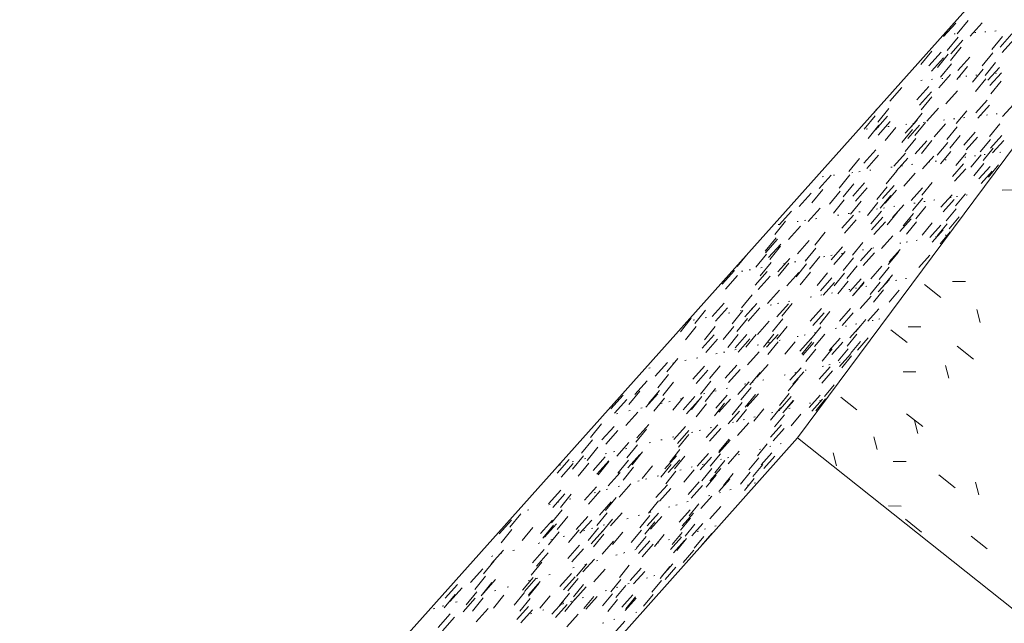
# Model space of a CAD drawing. Header units: centimetres. Extents: x 1151.07 to 1152.71, y 1902.53 to 1904.06.
# Tile 51 of 65: x 1152.3837 to 1152.4789, y 1903.1159 to 1903.1743. Entities that reach past the tile are written whole.
import ezdxf

# ---------------------------------------------------------------- set-up
doc = ezdxf.new("R2010")
doc.units = ezdxf.units.CM
for name, color, linetype, lineweight in [('Wzór powierzchni', 7, 'Continuous', 9), ('Wzór powierzchni-4', 10, 'Continuous', 9), ('Ściany', 7, 'Continuous', 9), ('Ściany-1', 250, 'Continuous', 25)]:
    doc.layers.add(name, color=color, linetype=linetype, lineweight=lineweight)

# ---------------------------------------------------------------- blocks, each defined once
blk = doc.blocks.new('FP_17-Aksono Kopia 1')
at = {"layer": 'Wzór powierzchni-4'}
for p, q in [((1152.480009, 1903.157831), (1152.478738, 1903.157823)), ((1152.475171, 1903.148973), (1152.473911, 1903.14897)), ((1152.471227, 1903.148686), (1152.472806, 1903.147435)), ((1152.476591, 1903.145001), (1152.476271, 1903.146254)), ((1152.467968, 1903.144307), (1152.46954, 1903.14306)), ((1152.470873, 1903.144585), (1152.469621, 1903.144584)), ((1152.47437, 1903.142707), (1152.475947, 1903.141457)), ((1152.470392, 1903.140224), (1152.469142, 1903.140226)), ((1152.47357, 1903.139619), (1152.47325, 1903.140865)), ((1152.463121, 1903.137795), (1152.464684, 1903.136554)), ((1152.469479, 1903.136189), (1152.471046, 1903.134944)), ((1152.470571, 1903.134278), (1152.470251, 1903.135517)), ((1152.466626, 1903.132715), (1152.466305, 1903.133951)), ((1152.4627, 1903.131161), (1152.462379, 1903.132393)), ((1152.469436, 1903.131558), (1152.468192, 1903.131565)), ((1152.472603, 1903.130262), (1152.47417, 1903.129018)), ((1152.476465, 1903.128335), (1152.476148, 1903.129572)), ((1152.468962, 1903.127253), (1152.467721, 1903.127263)), ((1152.468257, 1903.126426), (1152.468244, 1903.126478)), ((1152.469363, 1903.125979), (1152.470924, 1903.124738)), ((1152.47572, 1903.124349), (1152.477286, 1903.123105))]:
    blk.add_line(p, q, dxfattribs=at)
blk = doc.blocks.new('FP_19-Aksono Kopia 1')
at = {"layer": 'Wzór powierzchni-4'}
for p, q in [((1152.47306, 1903.172663), (1152.474233, 1903.173976)), ((1152.475433, 1903.174239), (1152.474378, 1903.172941)), ((1152.475623, 1903.172699), (1152.476779, 1903.173993)), ((1152.473166, 1903.172854), (1152.473054, 1903.172846)), ((1152.474469, 1903.172606), (1152.473417, 1903.171313)), ((1152.47418, 1903.172928), (1152.474069, 1903.17292)), ((1152.476176, 1903.173072), (1152.476067, 1903.173064)), ((1152.477158, 1903.173143), (1152.47705, 1903.173135)), ((1152.478768, 1903.172667), (1152.47774, 1903.171406)), ((1152.478129, 1903.173213), (1152.478023, 1903.173206)), ((1152.478526, 1903.171659), (1152.479655, 1903.172924)), ((1152.474771, 1903.171648), (1152.473726, 1903.170364)), ((1152.473757, 1903.17101), (1152.474916, 1903.172307)), ((1152.47873, 1903.171127), (1152.479855, 1903.172387)), ((1152.471916, 1903.171268), (1152.470856, 1903.169965)), ((1152.471643, 1903.169854), (1152.47281, 1903.171159)), ((1152.47351, 1903.170982), (1152.47246, 1903.169693)), ((1152.474437, 1903.169397), (1152.475582, 1903.170678)), ((1152.477822, 1903.171083), (1152.476796, 1903.169825)), ((1152.471882, 1903.169313), (1152.473044, 1903.170613)), ((1152.473818, 1903.170037), (1152.472775, 1903.168757)), ((1152.475365, 1903.169769), (1152.474332, 1903.168502)), ((1152.478094, 1903.17016), (1152.477076, 1903.168911)), ((1152.472587, 1903.167716), (1152.473734, 1903.169001)), ((1152.474651, 1903.168787), (1152.474543, 1903.168777)), ((1152.475304, 1903.168849), (1152.475196, 1903.168839)), ((1152.47688, 1903.169507), (1152.475857, 1903.168253)), ((1152.476274, 1903.168941), (1152.476168, 1903.168931)), ((1152.477339, 1903.168439), (1152.478457, 1903.169692)), ((1152.477545, 1903.167925), (1152.47866, 1903.169174)), ((1152.478185, 1903.169123), (1152.478081, 1903.169113)), ((1152.470486, 1903.16655), (1152.471642, 1903.167844)), ((1152.470976, 1903.168438), (1152.470863, 1903.168427)), ((1152.471993, 1903.168535), (1152.471881, 1903.168524)), ((1152.472998, 1903.16863), (1152.472888, 1903.16862)), ((1152.477158, 1903.168596), (1152.476142, 1903.167351)), ((1152.47863, 1903.16835), (1152.477624, 1903.167117)), ((1152.46785, 1903.166424), (1152.469023, 1903.167736)), ((1152.470727, 1903.166028), (1152.471878, 1903.167316)), ((1152.473274, 1903.166158), (1152.474408, 1903.167428)), ((1152.471924, 1903.16684), (1152.470888, 1903.165568)), ((1152.476173, 1903.16528), (1152.477282, 1903.166522)), ((1152.476383, 1903.164784), (1152.477487, 1903.166021)), ((1152.478753, 1903.164926), (1152.479841, 1903.166146)), ((1152.466452, 1903.165004), (1152.465394, 1903.163703)), ((1152.466576, 1903.165612), (1152.466343, 1903.165325)), ((1152.466466, 1903.163654), (1152.467632, 1903.164959)), ((1152.467756, 1903.165701), (1152.466702, 1903.164405)), ((1152.470985, 1903.165254), (1152.469952, 1903.163985)), ((1152.471439, 1903.164487), (1152.472576, 1903.16576)), ((1152.475299, 1903.165492), (1152.474289, 1903.164254)), ((1152.476682, 1903.165021), (1152.476579, 1903.165009)), ((1152.477308, 1903.165094), (1152.477205, 1903.165082)), ((1152.478238, 1903.165203), (1152.478136, 1903.165191)), ((1152.46681, 1903.164088), (1152.465759, 1903.162796)), ((1152.466726, 1903.163139), (1152.467887, 1903.164439)), ((1152.469352, 1903.163312), (1152.470496, 1903.164593)), ((1152.469507, 1903.164184), (1152.469395, 1903.164171)), ((1152.469595, 1903.162808), (1152.470735, 1903.164084)), ((1152.470183, 1903.164262), (1152.470072, 1903.16425)), ((1152.471305, 1903.164359), (1152.470278, 1903.163099)), ((1152.471187, 1903.16438), (1152.471077, 1903.164367)), ((1152.472134, 1903.162982), (1152.473257, 1903.16424)), ((1152.473164, 1903.164611), (1152.473056, 1903.164598)), ((1152.474137, 1903.164724), (1152.474031, 1903.164712)), ((1152.4751, 1903.164837), (1152.474994, 1903.164824)), ((1152.478497, 1903.164214), (1152.477512, 1903.163009)), ((1152.465704, 1903.163739), (1152.465587, 1903.163726)), ((1152.466756, 1903.163862), (1152.466641, 1903.163849)), ((1152.468448, 1903.16388), (1152.467407, 1903.162602)), ((1152.467797, 1903.163984), (1152.467683, 1903.163971)), ((1152.470051, 1903.163676), (1152.46902, 1903.162411)), ((1152.474376, 1903.163952), (1152.473369, 1903.162717)), ((1152.474666, 1903.163089), (1152.473665, 1903.161863)), ((1152.47503, 1903.162181), (1152.476128, 1903.163412)), ((1152.477606, 1903.161883), (1152.478684, 1903.163093)), ((1152.470376, 1903.162794), (1152.469352, 1903.161537)), ((1152.470314, 1903.16132), (1152.471439, 1903.162581)), ((1152.471933, 1903.162604), (1152.470919, 1903.161361)), ((1152.473458, 1903.162419), (1152.472454, 1903.161188)), ((1152.475242, 1903.161701), (1152.476336, 1903.162927)), ((1152.477591, 1903.162717), (1152.476608, 1903.161515)), ((1152.477804, 1903.161413), (1152.478879, 1903.162618)), ((1152.465361, 1903.160416), (1152.466516, 1903.161709)), ((1152.465623, 1903.159919), (1152.466773, 1903.161207)), ((1152.46824, 1903.160136), (1152.469373, 1903.161405)), ((1152.473753, 1903.161568), (1152.472755, 1903.160345)), ((1152.475235, 1903.161395), (1152.474247, 1903.160185)), ((1152.476688, 1903.161227), (1152.475709, 1903.160028)), ((1152.476149, 1903.161149), (1152.476047, 1903.161135)), ((1152.477853, 1903.161884), (1152.476877, 1903.16069)), ((1152.477072, 1903.161276), (1152.476971, 1903.161262)), ((1152.47859, 1903.161485), (1152.478491, 1903.161471)), ((1152.464933, 1903.160888), (1152.463888, 1903.159604)), ((1152.468485, 1903.159649), (1152.469614, 1903.160914)), ((1152.470078, 1903.160313), (1152.469969, 1903.160298)), ((1152.471015, 1903.159866), (1152.472127, 1903.161113)), ((1152.471715, 1903.160538), (1152.471607, 1903.160523)), ((1152.472361, 1903.160627), (1152.472255, 1903.160613)), ((1152.473323, 1903.16076), (1152.473218, 1903.160745)), ((1152.473908, 1903.159139), (1152.474997, 1903.160359)), ((1152.475217, 1903.16102), (1152.475114, 1903.161006)), ((1152.476956, 1903.160405), (1152.475983, 1903.159214)), ((1152.47837, 1903.160248), (1152.477405, 1903.159069)), ((1152.461018, 1903.157961), (1152.462188, 1903.159272)), ((1152.462524, 1903.159273), (1152.462406, 1903.159257)), ((1152.464002, 1903.1593), (1152.46296, 1903.15802)), ((1152.464293, 1903.159517), (1152.464178, 1903.159501)), ((1152.464992, 1903.159613), (1152.464877, 1903.159597)), ((1152.466031, 1903.159756), (1152.465917, 1903.15974)), ((1152.468531, 1903.159686), (1152.467513, 1903.158437)), ((1152.468076, 1903.160037), (1152.467965, 1903.160022)), ((1152.469082, 1903.160176), (1152.468972, 1903.160161)), ((1152.46921, 1903.158213), (1152.470325, 1903.159463)), ((1152.474123, 1903.158675), (1152.475207, 1903.159891)), ((1152.47648, 1903.158897), (1152.477549, 1903.160096)), ((1152.476681, 1903.158442), (1152.477746, 1903.159637)), ((1152.461447, 1903.159125), (1152.461327, 1903.159109)), ((1152.464371, 1903.158434), (1152.463336, 1903.157163)), ((1152.464278, 1903.15724), (1152.465422, 1903.158522)), ((1152.467149, 1903.157021), (1152.468271, 1903.158279)), ((1152.47194, 1903.158548), (1152.470948, 1903.157332)), ((1152.459097, 1903.156219), (1152.460271, 1903.157533)), ((1152.461381, 1903.157863), (1152.460332, 1903.156573)), ((1152.463076, 1903.15772), (1152.462037, 1903.156444)), ((1152.464542, 1903.156761), (1152.465681, 1903.158037)), ((1152.467616, 1903.158144), (1152.466601, 1903.156899)), ((1152.467396, 1903.156551), (1152.468514, 1903.157804)), ((1152.469917, 1903.156809), (1152.471019, 1903.158045)), ((1152.472807, 1903.156153), (1152.473886, 1903.157363)), ((1152.475175, 1903.157468), (1152.474207, 1903.156284)), ((1152.475329, 1903.157359), (1152.475228, 1903.157343)), ((1152.46345, 1903.156867), (1152.462418, 1903.1556)), ((1152.465094, 1903.156737), (1152.464072, 1903.155483)), ((1152.466706, 1903.15661), (1152.465693, 1903.155369)), ((1152.467952, 1903.157309), (1152.466944, 1903.156073)), ((1152.468127, 1903.155164), (1152.469231, 1903.156403)), ((1152.471041, 1903.157049), (1152.470051, 1903.155837)), ((1152.470301, 1903.156566), (1152.470194, 1903.156549)), ((1152.471264, 1903.156718), (1152.471159, 1903.156702)), ((1152.472218, 1903.156869), (1152.472114, 1903.156852)), ((1152.473024, 1903.155705), (1152.474098, 1903.15691)), ((1152.473787, 1903.157116), (1152.473684, 1903.1571)), ((1152.474407, 1903.157214), (1152.474305, 1903.157198)), ((1152.457167, 1903.154469), (1152.458344, 1903.155786)), ((1152.459964, 1903.15477), (1152.461123, 1903.156068)), ((1152.46396, 1903.155566), (1152.463846, 1903.155548)), ((1152.464989, 1903.155729), (1152.464876, 1903.155711)), ((1152.467047, 1903.155787), (1152.466041, 1903.154554)), ((1152.466681, 1903.155995), (1152.46657, 1903.155978)), ((1152.467349, 1903.156101), (1152.467239, 1903.156084)), ((1152.468612, 1903.155671), (1152.467615, 1903.154451)), ((1152.468343, 1903.156258), (1152.468235, 1903.15624)), ((1152.470146, 1903.155558), (1152.469159, 1903.154349)), ((1152.471347, 1903.156243), (1152.470363, 1903.155039)), ((1152.47429, 1903.15601), (1152.473325, 1903.15483)), ((1152.45779, 1903.154805), (1152.456737, 1903.15351)), ((1152.457177, 1903.154497), (1152.457055, 1903.154478)), ((1152.459007, 1903.154786), (1152.458887, 1903.154767)), ((1152.45973, 1903.1549), (1152.459611, 1903.154881)), ((1152.460805, 1903.155069), (1152.460687, 1903.15505)), ((1152.462919, 1903.155402), (1152.462804, 1903.155384)), ((1152.463216, 1903.154127), (1152.464349, 1903.155396)), ((1152.463481, 1903.153665), (1152.46461, 1903.154929)), ((1152.466079, 1903.153965), (1152.467191, 1903.155212)), ((1152.466328, 1903.153512), (1152.467435, 1903.154754)), ((1152.46884, 1903.153809), (1152.469932, 1903.155034)), ((1152.470457, 1903.154763), (1152.469476, 1903.153562)), ((1152.471948, 1903.15466), (1152.470976, 1903.153471)), ((1152.47341, 1903.154559), (1152.472447, 1903.153382)), ((1152.474569, 1903.155231), (1152.473609, 1903.154058)), ((1152.45806, 1903.153037), (1152.459222, 1903.154339)), ((1152.461621, 1903.153757), (1152.460595, 1903.152498)), ((1152.471726, 1903.153222), (1152.472795, 1903.154421)), ((1152.471945, 1903.152789), (1152.473009, 1903.153984)), ((1152.473694, 1903.15379), (1152.472736, 1903.152621)), ((1152.456867, 1903.153216), (1152.455817, 1903.151925)), ((1152.455843, 1903.151764), (1152.457013, 1903.153074)), ((1152.456147, 1903.151297), (1152.457312, 1903.152601)), ((1152.45893, 1903.151641), (1152.460079, 1903.152927)), ((1152.465249, 1903.152765), (1152.464249, 1903.151539)), ((1152.467064, 1903.152173), (1152.468158, 1903.153401)), ((1152.468921, 1903.152691), (1152.468815, 1903.152672)), ((1152.469562, 1903.152804), (1152.469456, 1903.152786)), ((1152.470514, 1903.152973), (1152.47041, 1903.152954)), ((1152.472391, 1903.153305), (1152.472289, 1903.153287)), ((1152.473315, 1903.153468), (1152.473214, 1903.15345)), ((1152.454159, 1903.151714), (1152.453102, 1903.150413)), ((1152.455949, 1903.151636), (1152.454902, 1903.150348)), ((1152.457287, 1903.152382), (1152.456244, 1903.151099)), ((1152.460714, 1903.152214), (1152.459691, 1903.150958)), ((1152.462175, 1903.151073), (1152.463297, 1903.152331)), ((1152.462441, 1903.150627), (1152.463559, 1903.15188)), ((1152.463298, 1903.151696), (1152.463185, 1903.151676)), ((1152.465028, 1903.150967), (1152.46613, 1903.152202)), ((1152.46532, 1903.152054), (1152.46521, 1903.152034)), ((1152.465279, 1903.150529), (1152.466377, 1903.15176)), ((1152.466316, 1903.15223), (1152.466207, 1903.152211)), ((1152.467301, 1903.152404), (1152.467193, 1903.152385)), ((1152.468689, 1903.151824), (1152.467713, 1903.15063)), ((1152.467783, 1903.150865), (1152.468865, 1903.152079)), ((1152.456374, 1903.150814), (1152.455334, 1903.149535)), ((1152.457043, 1903.149918), (1152.458194, 1903.151207)), ((1152.458111, 1903.150746), (1152.457081, 1903.14948)), ((1152.457692, 1903.150704), (1152.457573, 1903.150683)), ((1152.458767, 1903.150894), (1152.45865, 1903.150873)), ((1152.459811, 1903.150679), (1152.458791, 1903.149427)), ((1152.459831, 1903.151083), (1152.459715, 1903.151062)), ((1152.461098, 1903.151409), (1152.460081, 1903.150161)), ((1152.46158, 1903.151392), (1152.461465, 1903.151372)), ((1152.462271, 1903.151514), (1152.462157, 1903.151494)), ((1152.464357, 1903.151265), (1152.463359, 1903.150043)), ((1152.470665, 1903.150344), (1152.471724, 1903.151533)), ((1152.451649, 1903.148704), (1152.45283, 1903.150027)), ((1152.453648, 1903.149988), (1152.453524, 1903.149967)), ((1152.454395, 1903.150121), (1152.454272, 1903.150099)), ((1152.454841, 1903.148637), (1152.456, 1903.149935)), ((1152.455506, 1903.150317), (1152.455384, 1903.150296)), ((1152.457917, 1903.148573), (1152.459054, 1903.149846)), ((1152.4602, 1903.149885), (1152.459186, 1903.148642)), ((1152.461851, 1903.149828), (1152.460847, 1903.148597)), ((1152.463469, 1903.149773), (1152.462474, 1903.148554)), ((1152.464708, 1903.150487), (1152.463716, 1903.149272)), ((1152.46602, 1903.149237), (1152.467105, 1903.150454)), ((1152.467811, 1903.150365), (1152.466838, 1903.149175)), ((1152.451972, 1903.148246), (1152.453149, 1903.149563)), ((1152.455146, 1903.148187), (1152.4563, 1903.14948)), ((1152.461153, 1903.148077), (1152.462265, 1903.149323)), ((1152.461421, 1903.147647), (1152.462528, 1903.148889)), ((1152.463824, 1903.149006), (1152.462836, 1903.147795)), ((1152.463998, 1903.148025), (1152.46509, 1903.149249)), ((1152.46425, 1903.147602), (1152.465338, 1903.148822)), ((1152.465397, 1903.148959), (1152.464417, 1903.14776)), ((1152.466938, 1903.148913), (1152.465968, 1903.147726)), ((1152.466745, 1903.147974), (1152.467817, 1903.149177)), ((1152.468132, 1903.149612), (1152.467165, 1903.148429)), ((1152.467575, 1903.148909), (1152.46747, 1903.148888)), ((1152.468529, 1903.149095), (1152.468425, 1903.149075)), ((1152.469474, 1903.14928), (1152.469371, 1903.14926)), ((1152.456045, 1903.14686), (1152.457186, 1903.148137)), ((1152.46232, 1903.147882), (1152.462208, 1903.14786)), ((1152.463993, 1903.148209), (1152.463883, 1903.148187)), ((1152.464654, 1903.148338), (1152.464545, 1903.148317)), ((1152.465638, 1903.14853), (1152.46553, 1903.148509)), ((1152.467263, 1903.148171), (1152.466299, 1903.146992)), ((1152.468763, 1903.148134), (1152.467807, 1903.146966)), ((1152.45068, 1903.145581), (1152.45185, 1903.14689)), ((1152.454563, 1903.147702), (1152.453529, 1903.146431)), ((1152.453859, 1903.145572), (1152.455007, 1903.146857)), ((1152.457124, 1903.146866), (1152.457006, 1903.146843)), ((1152.458418, 1903.146861), (1152.45741, 1903.145625)), ((1152.458185, 1903.147073), (1152.458069, 1903.147051)), ((1152.460274, 1903.147482), (1152.46016, 1903.147459)), ((1152.461302, 1903.147683), (1152.46119, 1903.147661)), ((1152.464996, 1903.146355), (1152.466071, 1903.147561)), ((1152.450049, 1903.146197), (1152.448997, 1903.144903)), ((1152.451005, 1903.145139), (1152.45217, 1903.146444)), ((1152.452393, 1903.145941), (1152.45227, 1903.145917)), ((1152.453664, 1903.146158), (1152.452633, 1903.144891)), ((1152.453504, 1903.146158), (1152.453382, 1903.146135)), ((1152.454165, 1903.145139), (1152.455308, 1903.146419)), ((1152.454604, 1903.146373), (1152.454483, 1903.14635)), ((1152.45641, 1903.146726), (1152.456292, 1903.146703)), ((1152.456923, 1903.145563), (1152.45805, 1903.146825)), ((1152.46015, 1903.145137), (1152.461252, 1903.146372)), ((1152.46042, 1903.144723), (1152.461517, 1903.145953)), ((1152.462071, 1903.146065), (1152.461088, 1903.144861)), ((1152.462986, 1903.145136), (1152.464068, 1903.14635)), ((1152.46324, 1903.144729), (1152.464318, 1903.145938)), ((1152.465726, 1903.145136), (1152.466788, 1903.146329)), ((1152.448667, 1903.145418), (1152.447612, 1903.144119)), ((1152.448985, 1903.145275), (1152.448858, 1903.14525)), ((1152.450134, 1903.1455), (1152.450008, 1903.145475)), ((1152.454098, 1903.145383), (1152.453073, 1903.144125)), ((1152.455067, 1903.14386), (1152.456197, 1903.145125)), ((1152.457533, 1903.145361), (1152.456528, 1903.144128)), ((1152.465538, 1903.145309), (1152.464579, 1903.144137)), ((1152.466261, 1903.145217), (1152.466156, 1903.145194)), ((1152.466895, 1903.145352), (1152.466791, 1903.14533)), ((1152.449145, 1903.144628), (1152.448097, 1903.143338)), ((1152.450977, 1903.144625), (1152.449938, 1903.143349)), ((1152.45277, 1903.144622), (1152.451742, 1903.143359)), ((1152.457931, 1903.144612), (1152.456932, 1903.143387)), ((1152.461201, 1903.144606), (1152.460221, 1903.143405)), ((1152.460698, 1903.14403), (1152.460587, 1903.144006)), ((1152.462698, 1903.144457), (1152.462589, 1903.144433)), ((1152.463682, 1903.144667), (1152.463575, 1903.144644)), ((1152.463991, 1903.143526), (1152.465056, 1903.144721)), ((1152.464657, 1903.144875), (1152.464551, 1903.144852)), ((1152.449731, 1903.142519), (1152.450889, 1903.143816)), ((1152.450056, 1903.142094), (1152.45121, 1903.143386)), ((1152.453208, 1903.143859), (1152.452187, 1903.142604)), ((1152.452896, 1903.142566), (1152.454033, 1903.143839)), ((1152.453203, 1903.142149), (1152.454335, 1903.143417)), ((1152.454949, 1903.143863), (1152.453937, 1903.142622)), ((1152.456653, 1903.143868), (1152.455651, 1903.142639)), ((1152.455949, 1903.142611), (1152.457065, 1903.143862)), ((1152.457056, 1903.14313), (1152.45606, 1903.141909)), ((1152.456222, 1903.143075), (1152.456106, 1903.14305)), ((1152.457273, 1903.143299), (1152.457158, 1903.143275)), ((1152.458712, 1903.143142), (1152.457725, 1903.141933)), ((1152.459, 1903.143668), (1152.458887, 1903.143644)), ((1152.459166, 1903.142252), (1152.460258, 1903.143476)), ((1152.460335, 1903.143153), (1152.459357, 1903.141956)), ((1152.459437, 1903.141853), (1152.460524, 1903.143072)), ((1152.459683, 1903.143813), (1152.45957, 1903.143789)), ((1152.461566, 1903.143881), (1152.460591, 1903.142688)), ((1152.461993, 1903.142301), (1152.463066, 1903.143504)), ((1152.462249, 1903.141908), (1152.463317, 1903.143107)), ((1152.464682, 1903.143889), (1152.463725, 1903.142719)), ((1152.465017, 1903.143186), (1152.464066, 1903.142024)), ((1152.464725, 1903.142349), (1152.465778, 1903.143531)), ((1152.451907, 1903.142155), (1152.451786, 1903.142129)), ((1152.453003, 1903.142389), (1152.452883, 1903.142363)), ((1152.454108, 1903.140917), (1152.455227, 1903.142171)), ((1152.45516, 1903.142849), (1152.455043, 1903.142824)), ((1152.460704, 1903.142439), (1152.459733, 1903.14125)), ((1152.462282, 1903.142457), (1152.461319, 1903.141279)), ((1152.46383, 1903.142475), (1152.462876, 1903.141309)), ((1152.445181, 1903.139831), (1152.446356, 1903.141145)), ((1152.447352, 1903.141515), (1152.446309, 1903.140233)), ((1152.448168, 1903.141357), (1152.448043, 1903.14133)), ((1152.449304, 1903.1416), (1152.44918, 1903.141573)), ((1152.45117, 1903.141998), (1152.451048, 1903.141971)), ((1152.46306, 1903.141169), (1152.462954, 1903.141145)), ((1152.463004, 1903.140747), (1152.46406, 1903.141933)), ((1152.464169, 1903.141783), (1152.46322, 1903.140624)), ((1152.444686, 1903.140614), (1152.444556, 1903.140587)), ((1152.44702, 1903.141112), (1152.446893, 1903.141085)), ((1152.4488, 1903.139516), (1152.449947, 1903.140802)), ((1152.449125, 1903.139108), (1152.450268, 1903.140388)), ((1152.451443, 1903.140834), (1152.450427, 1903.139587)), ((1152.451952, 1903.139617), (1152.453078, 1903.140879)), ((1152.452259, 1903.139216), (1152.453381, 1903.140473)), ((1152.454992, 1903.139715), (1152.456098, 1903.140954)), ((1152.4582, 1903.139421), (1152.459282, 1903.140634)), ((1152.458472, 1903.139035), (1152.45955, 1903.140244)), ((1152.459779, 1903.140413), (1152.459669, 1903.140388)), ((1152.461018, 1903.139518), (1152.462081, 1903.14071)), ((1152.461275, 1903.139139), (1152.462334, 1903.140327)), ((1152.461433, 1903.140794), (1152.461325, 1903.140769)), ((1152.462087, 1903.140945), (1152.46198, 1903.14092)), ((1152.443222, 1903.138044), (1152.4444, 1903.139363)), ((1152.446462, 1903.13997), (1152.445423, 1903.138692)), ((1152.450567, 1903.139333), (1152.449554, 1903.138089)), ((1152.453167, 1903.13803), (1152.454275, 1903.139273)), ((1152.455318, 1903.140188), (1152.454327, 1903.138975)), ((1152.455694, 1903.139471), (1152.455579, 1903.139445)), ((1152.457757, 1903.139947), (1152.457645, 1903.139921)), ((1152.458994, 1903.139576), (1152.458027, 1903.138394)), ((1152.458773, 1903.140181), (1152.458662, 1903.140155)), ((1152.443688, 1903.138371), (1152.442641, 1903.137084)), ((1152.445577, 1903.138434), (1152.444541, 1903.13716)), ((1152.446948, 1903.139228), (1152.445915, 1903.137959)), ((1152.451013, 1903.138614), (1152.450007, 1903.137379)), ((1152.451074, 1903.138406), (1152.450954, 1903.138379)), ((1152.452159, 1903.138656), (1152.45204, 1903.138629)), ((1152.454455, 1903.138728), (1152.453468, 1903.137518)), ((1152.453942, 1903.139067), (1152.453825, 1903.13904)), ((1152.454646, 1903.13923), (1152.45453, 1903.139203)), ((1152.462485, 1903.138995), (1152.461541, 1903.137842)), ((1152.440884, 1903.136659), (1152.44207, 1903.137986)), ((1152.441253, 1903.136249), (1152.442434, 1903.137571)), ((1152.444283, 1903.136816), (1152.445447, 1903.138119)), ((1152.446067, 1903.137703), (1152.445038, 1903.136438)), ((1152.44662, 1903.13738), (1152.446494, 1903.137351)), ((1152.4479, 1903.137772), (1152.44688, 1903.13652)), ((1152.447751, 1903.13764), (1152.447627, 1903.137612)), ((1152.447887, 1903.136572), (1152.449024, 1903.137846)), ((1152.448213, 1903.13618), (1152.449345, 1903.137448)), ((1152.449695, 1903.137839), (1152.448685, 1903.1366)), ((1152.449978, 1903.138154), (1152.449857, 1903.138126)), ((1152.451026, 1903.136725), (1152.452141, 1903.137976)), ((1152.451334, 1903.136339), (1152.452445, 1903.137585)), ((1152.454866, 1903.138033), (1152.453884, 1903.13683)), ((1152.454054, 1903.136872), (1152.455149, 1903.138101)), ((1152.458144, 1903.138155), (1152.457181, 1903.136976)), ((1152.457252, 1903.136641), (1152.458324, 1903.137843)), ((1152.457525, 1903.136269), (1152.458593, 1903.137468)), ((1152.458522, 1903.137481), (1152.457564, 1903.136309)), ((1152.460061, 1903.136784), (1152.461114, 1903.137966)), ((1152.460319, 1903.136418), (1152.461368, 1903.137596)), ((1152.461649, 1903.137611), (1152.460708, 1903.136462)), ((1152.461173, 1903.137459), (1152.461066, 1903.137433)), ((1152.442759, 1903.13649), (1152.442629, 1903.13646)), ((1152.443932, 1903.13676), (1152.443803, 1903.13673)), ((1152.445859, 1903.137204), (1152.445733, 1903.137175)), ((1152.450146, 1903.137132), (1152.449143, 1903.135901)), ((1152.451889, 1903.137205), (1152.450895, 1903.135986)), ((1152.452243, 1903.135198), (1152.453342, 1903.136429)), ((1152.453597, 1903.137276), (1152.452612, 1903.136069)), ((1152.454012, 1903.136591), (1152.453033, 1903.135392)), ((1152.455672, 1903.136667), (1152.454702, 1903.135479)), ((1152.457299, 1903.136741), (1152.456338, 1903.135566)), ((1152.457219, 1903.136482), (1152.457108, 1903.136455)), ((1152.458222, 1903.13673), (1152.458112, 1903.136703)), ((1152.460199, 1903.137218), (1152.460091, 1903.137192)), ((1152.441573, 1903.136216), (1152.441442, 1903.136186)), ((1152.442341, 1903.135041), (1152.443508, 1903.136347)), ((1152.453801, 1903.135638), (1152.453686, 1903.135609)), ((1152.454838, 1903.135894), (1152.454725, 1903.135866)), ((1152.456545, 1903.136315), (1152.456433, 1903.136288)), ((1152.457681, 1903.136077), (1152.456726, 1903.134908)), ((1152.459264, 1903.136156), (1152.458317, 1903.134999)), ((1152.439983, 1903.135193), (1152.438932, 1903.1339)), ((1152.440021, 1903.13365), (1152.441196, 1903.134964)), ((1152.44039, 1903.133257), (1152.44156, 1903.134566)), ((1152.44432, 1903.134678), (1152.443296, 1903.13342)), ((1152.443403, 1903.133861), (1152.444555, 1903.135152)), ((1152.446991, 1903.133685), (1152.448117, 1903.134946)), ((1152.447318, 1903.133307), (1152.448439, 1903.134564)), ((1152.449543, 1903.134586), (1152.449424, 1903.134556)), ((1152.450116, 1903.133887), (1152.451222, 1903.135127)), ((1152.450425, 1903.133515), (1152.451526, 1903.13475)), ((1152.450624, 1903.134853), (1152.450506, 1903.134823)), ((1152.452753, 1903.135379), (1152.452637, 1903.13535)), ((1152.453132, 1903.134083), (1152.454218, 1903.1353)), ((1152.456321, 1903.133911), (1152.457383, 1903.135103)), ((1152.456595, 1903.133553), (1152.457653, 1903.134741)), ((1152.439103, 1903.133648), (1152.438056, 1903.132359)), ((1152.445858, 1903.133675), (1152.445734, 1903.133644)), ((1152.446977, 1903.133952), (1152.446854, 1903.133921)), ((1152.448425, 1903.13419), (1152.447427, 1903.132966)), ((1152.448816, 1903.134406), (1152.448696, 1903.134376)), ((1152.451337, 1903.132417), (1152.452425, 1903.133638)), ((1152.452317, 1903.133728), (1152.451343, 1903.132536)), ((1152.439643, 1903.13294), (1152.438602, 1903.131659)), ((1152.441478, 1903.132096), (1152.442633, 1903.13339)), ((1152.442428, 1903.132828), (1152.4423, 1903.132796)), ((1152.443453, 1903.133177), (1152.442432, 1903.131923)), ((1152.444726, 1903.133396), (1152.444601, 1903.133365)), ((1152.447571, 1903.13273), (1152.446576, 1903.13151)), ((1152.456011, 1903.133289), (1152.455061, 1903.132127)), ((1152.455361, 1903.13277), (1152.45525, 1903.132741)), ((1152.456364, 1903.133035), (1152.456254, 1903.133006)), ((1152.457358, 1903.133296), (1152.45725, 1903.133267)), ((1152.435683, 1903.130427), (1152.436869, 1903.131754)), ((1152.438228, 1903.132112), (1152.437183, 1903.130826)), ((1152.438485, 1903.131853), (1152.438352, 1903.131821)), ((1152.439176, 1903.1307), (1152.440339, 1903.132002)), ((1152.440474, 1903.132345), (1152.440344, 1903.132313)), ((1152.44126, 1903.132539), (1152.441131, 1903.132507)), ((1152.44259, 1903.131683), (1152.441572, 1903.130433)), ((1152.44254, 1903.130964), (1152.443681, 1903.132242)), ((1152.44395, 1903.13249), (1152.442935, 1903.131245)), ((1152.446113, 1903.130852), (1152.447229, 1903.132102)), ((1152.44644, 1903.130489), (1152.447551, 1903.131734)), ((1152.448029, 1903.132065), (1152.44704, 1903.130852)), ((1152.449224, 1903.131102), (1152.45032, 1903.132331)), ((1152.449534, 1903.130745), (1152.450625, 1903.131968)), ((1152.451475, 1903.132307), (1152.450504, 1903.131118)), ((1152.451898, 1903.131661), (1152.450932, 1903.13048)), ((1152.451593, 1903.131779), (1152.451478, 1903.131749)), ((1152.452288, 1903.131962), (1152.452174, 1903.131932)), ((1152.452228, 1903.131344), (1152.453304, 1903.132551)), ((1152.453323, 1903.132234), (1152.453209, 1903.132205)), ((1152.455182, 1903.131905), (1152.454235, 1903.130746)), ((1152.455407, 1903.13123), (1152.45646, 1903.132413)), ((1152.455682, 1903.130886), (1152.456731, 1903.132064)), ((1152.436049, 1903.131252), (1152.435914, 1903.131218)), ((1152.436073, 1903.130044), (1152.437254, 1903.131365)), ((1152.437274, 1903.131554), (1152.43714, 1903.131521)), ((1152.438772, 1903.131415), (1152.437734, 1903.130139)), ((1152.439544, 1903.130323), (1152.440702, 1903.13162)), ((1152.440701, 1903.131551), (1152.439673, 1903.130287)), ((1152.443092, 1903.131008), (1152.44208, 1903.129766)), ((1152.444925, 1903.131144), (1152.443923, 1903.129915)), ((1152.446721, 1903.131277), (1152.445728, 1903.13006)), ((1152.447683, 1903.130751), (1152.447564, 1903.130719)), ((1152.448928, 1903.130759), (1152.44795, 1903.129562)), ((1152.448764, 1903.131035), (1152.448646, 1903.131004)), ((1152.450638, 1903.130892), (1152.44967, 1903.129707)), ((1152.449834, 1903.131317), (1152.449717, 1903.131286)), ((1152.450447, 1903.129688), (1152.451526, 1903.130898)), ((1152.455572, 1903.131278), (1152.45463, 1903.130126)), ((1152.440632, 1903.129209), (1152.441776, 1903.130491)), ((1152.444373, 1903.12988), (1152.444249, 1903.129847)), ((1152.445488, 1903.130173), (1152.445366, 1903.130141)), ((1152.447183, 1903.130623), (1152.446197, 1903.129414)), ((1152.451064, 1903.130257), (1152.450102, 1903.129079)), ((1152.45134, 1903.128655), (1152.452406, 1903.129852)), ((1152.452727, 1903.130393), (1152.451773, 1903.129227)), ((1152.454357, 1903.130527), (1152.453412, 1903.129372)), ((1152.454751, 1903.12991), (1152.453811, 1903.128762)), ((1152.434873, 1903.127483), (1152.436047, 1903.128798)), ((1152.438346, 1903.127808), (1152.439498, 1903.129098)), ((1152.44057, 1903.12888), (1152.440443, 1903.128846)), ((1152.441725, 1903.129183), (1152.441599, 1903.12915)), ((1152.441694, 1903.128122), (1152.442824, 1903.129388)), ((1152.443623, 1903.129683), (1152.443499, 1903.12965)), ((1152.445251, 1903.128072), (1152.446356, 1903.129311)), ((1152.445578, 1903.127723), (1152.446679, 1903.128958)), ((1152.448349, 1903.128369), (1152.449434, 1903.129586)), ((1152.448658, 1903.128025), (1152.44974, 1903.129238)), ((1152.45252, 1903.12884), (1152.452407, 1903.128808)), ((1152.454204, 1903.129309), (1152.454094, 1903.129278)), ((1152.454871, 1903.129494), (1152.454761, 1903.129464)), ((1152.435263, 1903.127116), (1152.436432, 1903.128425)), ((1152.437044, 1903.12839), (1152.436012, 1903.127121)), ((1152.437031, 1903.127949), (1152.436899, 1903.127914)), ((1152.438715, 1903.127446), (1152.439862, 1903.128731)), ((1152.439403, 1903.128573), (1152.439274, 1903.128539)), ((1152.441388, 1903.128066), (1152.440382, 1903.126832)), ((1152.449574, 1903.127009), (1152.450642, 1903.128208)), ((1152.450461, 1903.128266), (1152.450346, 1903.128234)), ((1152.451495, 1903.128554), (1152.451382, 1903.128523)), ((1152.432962, 1903.126878), (1152.432825, 1903.126842)), ((1152.435015, 1903.127418), (1152.434881, 1903.127383)), ((1152.436186, 1903.126889), (1152.435157, 1903.125624)), ((1152.435826, 1903.127632), (1152.435693, 1903.127597)), ((1152.439802, 1903.126378), (1152.440935, 1903.127647)), ((1152.445504, 1903.12776), (1152.444523, 1903.126558)), ((1152.446577, 1903.127185), (1152.446459, 1903.127152)), ((1152.447294, 1903.127384), (1152.447176, 1903.127351)), ((1152.447489, 1903.125685), (1152.448565, 1903.126892)), ((1152.44836, 1903.127681), (1152.448244, 1903.127649)), ((1152.44941, 1903.127469), (1152.448452, 1903.126298)), ((1152.450468, 1903.126015), (1152.451525, 1903.127201)), ((1152.432178, 1903.126514), (1152.431129, 1903.125222)), ((1152.431712, 1903.126549), (1152.431652, 1903.126534)), ((1152.436736, 1903.126236), (1152.435713, 1903.12498)), ((1152.437533, 1903.124973), (1152.438674, 1903.126251)), ((1152.440543, 1903.126606), (1152.43954, 1903.125376)), ((1152.44105, 1903.125973), (1152.440053, 1903.12475)), ((1152.440863, 1903.125334), (1152.441983, 1903.126589)), ((1152.442547, 1903.126062), (1152.442423, 1903.126028)), ((1152.443661, 1903.126372), (1152.443539, 1903.126338)), ((1152.444671, 1903.126339), (1152.443693, 1903.125141)), ((1152.444405, 1903.125345), (1152.4455, 1903.126573)), ((1152.444764, 1903.12668), (1152.444643, 1903.126646)), ((1152.444733, 1903.125009), (1152.445823, 1903.126233)), ((1152.448588, 1903.126085), (1152.447634, 1903.124918)), ((1152.447799, 1903.125355), (1152.448871, 1903.126557)), ((1152.43008, 1903.124569), (1152.431271, 1903.125901)), ((1152.431318, 1903.124989), (1152.430271, 1903.123702)), ((1152.433347, 1903.125195), (1152.432311, 1903.12392)), ((1152.434079, 1903.124598), (1152.435242, 1903.1259)), ((1152.435333, 1903.125395), (1152.434307, 1903.124134)), ((1152.434468, 1903.124246), (1152.435626, 1903.125542)), ((1152.437901, 1903.124625), (1152.439037, 1903.125898)), ((1152.439701, 1903.125154), (1152.438701, 1903.123927)), ((1152.439133, 1903.125111), (1152.439006, 1903.125076)), ((1152.440283, 1903.125432), (1152.440157, 1903.125397)), ((1152.445139, 1903.125724), (1152.444167, 1903.124533)), ((1152.449021, 1903.125487), (1152.448072, 1903.124327)), ((1152.448716, 1903.124377), (1152.449775, 1903.125566)), ((1152.450042, 1903.125037), (1152.449929, 1903.125004)), ((1152.451063, 1903.125337), (1152.450951, 1903.125304)), ((1152.435887, 1903.124754), (1152.434868, 1903.123502)), ((1152.435211, 1903.124019), (1152.43508, 1903.123983)), ((1152.436403, 1903.124351), (1152.436272, 1903.124315)), ((1152.437814, 1903.124956), (1152.436804, 1903.123716)), ((1152.43836, 1903.124896), (1152.438232, 1903.12486)), ((1152.438987, 1903.1236), (1152.44011, 1903.124858)), ((1152.440213, 1903.124531), (1152.439219, 1903.123312)), ((1152.442045, 1903.12473), (1152.441061, 1903.123523)), ((1152.443841, 1903.124925), (1152.442866, 1903.12373)), ((1152.444314, 1903.12432), (1152.443344, 1903.123133)), ((1152.446059, 1903.124516), (1152.445099, 1903.12334)), ((1152.446564, 1903.124017), (1152.446448, 1903.123983)), ((1152.446645, 1903.123051), (1152.447711, 1903.124247)), ((1152.447771, 1903.124708), (1152.446819, 1903.123543)), ((1152.448208, 1903.12412), (1152.447261, 1903.122962)), ((1152.44762, 1903.124327), (1152.447504, 1903.124293)), ((1152.449872, 1903.124312), (1152.448934, 1903.123166)), ((1152.449355, 1903.124836), (1152.449242, 1903.124803)), ((1152.449612, 1903.123421), (1152.450659, 1903.124598)), ((1152.433301, 1903.121769), (1152.434452, 1903.123059)), ((1152.434008, 1903.123684), (1152.433874, 1903.123647)), ((1152.436736, 1903.122191), (1152.437866, 1903.123458)), ((1152.437103, 1903.121858), (1152.438229, 1903.12312)), ((1152.440048, 1903.122599), (1152.441158, 1903.123842)), ((1152.443334, 1903.123069), (1152.443214, 1903.123034)), ((1152.443575, 1903.122667), (1152.44466, 1903.123884)), ((1152.443903, 1903.122345), (1152.444984, 1903.123558)), ((1152.445498, 1903.123704), (1152.44538, 1903.12367)), ((1152.446956, 1903.122733), (1152.448018, 1903.123925)), ((1152.429324, 1903.121676), (1152.430503, 1903.122995)), ((1152.42948, 1903.122423), (1152.429341, 1903.122384)), ((1152.430317, 1903.122656), (1152.430179, 1903.122618)), ((1152.43156, 1903.123002), (1152.431424, 1903.122965)), ((1152.433689, 1903.121432), (1152.434836, 1903.122716)), ((1152.438189, 1903.120875), (1152.439301, 1903.122122)), ((1152.441497, 1903.12253), (1152.441374, 1903.122494)), ((1152.442236, 1903.122747), (1152.442114, 1903.122711)), ((1152.447873, 1903.121793), (1152.448923, 1903.122972)), ((1152.427326, 1903.119845), (1152.428507, 1903.121168)), ((1152.429609, 1903.121965), (1152.428569, 1903.120685)), ((1152.434202, 1903.121813), (1152.433189, 1903.120568)), ((1152.437342, 1903.121311), (1152.437215, 1903.121274)), ((1152.438551, 1903.121669), (1152.437563, 1903.120457)), ((1152.438491, 1903.121648), (1152.438365, 1903.121612)), ((1152.439628, 1903.121982), (1152.439503, 1903.121945)), ((1152.442675, 1903.121533), (1152.441711, 1903.120353)), ((1152.44276, 1903.120039), (1152.443835, 1903.121245)), ((1152.446592, 1903.121404), (1152.445651, 1903.120253)), ((1152.445816, 1903.120463), (1152.446873, 1903.12165)), ((1152.446127, 1903.120158), (1152.44718, 1903.12134)), ((1152.428762, 1903.120464), (1152.427725, 1903.119188)), ((1152.433366, 1903.120354), (1152.432355, 1903.119112)), ((1152.432538, 1903.118995), (1152.433678, 1903.120273)), ((1152.433823, 1903.120279), (1152.433692, 1903.12024)), ((1152.435008, 1903.120627), (1152.434879, 1903.120589)), ((1152.435953, 1903.119463), (1152.437073, 1903.120718)), ((1152.43632, 1903.119144), (1152.437435, 1903.120394)), ((1152.437726, 1903.120249), (1152.436741, 1903.119041)), ((1152.439249, 1903.119914), (1152.440348, 1903.121147)), ((1152.443088, 1903.11973), (1152.444159, 1903.120932)), ((1152.444445, 1903.120307), (1152.444328, 1903.120271)), ((1152.445152, 1903.120525), (1152.445036, 1903.120489)), ((1152.446203, 1903.120848), (1152.446088, 1903.120813)), ((1152.424882, 1903.11834), (1152.426072, 1903.119672)), ((1152.425318, 1903.118006), (1152.426503, 1903.119332)), ((1152.429367, 1903.119847), (1152.428336, 1903.11858)), ((1152.428583, 1903.118839), (1152.42975, 1903.120146)), ((1152.431007, 1903.119453), (1152.430873, 1903.119413)), ((1152.433026, 1903.120045), (1152.432894, 1903.120006)), ((1152.433925, 1903.119754), (1152.43292, 1903.118521)), ((1152.432925, 1903.118672), (1152.434061, 1903.119945)), ((1152.438243, 1903.119666), (1152.437264, 1903.118465)), ((1152.437405, 1903.118201), (1152.438506, 1903.119437)), ((1152.441862, 1903.12015), (1152.4409, 1903.118972)), ((1152.44234, 1903.119582), (1152.441384, 1903.118412)), ((1152.44157, 1903.119422), (1152.44145, 1903.119385)), ((1152.442657, 1903.119757), (1152.442538, 1903.11972)), ((1152.44579, 1903.120055), (1152.444851, 1903.118908)), ((1152.425831, 1903.1187), (1152.424787, 1903.117414)), ((1152.426602, 1903.11702), (1152.427772, 1903.118331)), ((1152.427919, 1903.118972), (1152.426885, 1903.1177)), ((1152.428528, 1903.118366), (1152.4275, 1903.117102)), ((1152.428537, 1903.118728), (1152.4284, 1903.118688)), ((1152.430552, 1903.118637), (1152.429534, 1903.117386)), ((1152.429779, 1903.119092), (1152.429643, 1903.119052)), ((1152.432534, 1903.118902), (1152.431527, 1903.117664)), ((1152.433097, 1903.118313), (1152.432095, 1903.117083)), ((1152.435021, 1903.118577), (1152.434029, 1903.11736)), ((1152.436906, 1903.118836), (1152.435923, 1903.117631)), ((1152.438243, 1903.118398), (1152.438119, 1903.11836)), ((1152.439258, 1903.11852), (1152.43829, 1903.117335)), ((1152.438464, 1903.11728), (1152.439553, 1903.118502)), ((1152.441053, 1903.118773), (1152.440094, 1903.117599)), ((1152.440472, 1903.119084), (1152.440351, 1903.119047)), ((1152.44196, 1903.117458), (1152.443026, 1903.118654)), ((1152.442288, 1903.117161), (1152.443349, 1903.118353)), ((1152.44328, 1903.118467), (1152.442335, 1903.117311)), ((1152.444992, 1903.118713), (1152.444055, 1903.117569)), ((1152.423867, 1903.117358), (1152.423724, 1903.117316)), ((1152.42473, 1903.117611), (1152.424588, 1903.117569)), ((1152.426013, 1903.117987), (1152.425873, 1903.117946)), ((1152.427856, 1903.116059), (1152.429011, 1903.117353)), ((1152.431789, 1903.116274), (1152.432918, 1903.11754)), ((1152.435186, 1903.116786), (1152.436295, 1903.118029)), ((1152.435552, 1903.11648), (1152.436657, 1903.117719)), ((1152.43635, 1903.117815), (1152.436224, 1903.117776)), ((1152.437426, 1903.118263), (1152.43645, 1903.117065)), ((1152.437111, 1903.118049), (1152.436986, 1903.118011)), ((1152.441535, 1903.118215), (1152.440581, 1903.117048)), ((1152.424179, 1903.115512), (1152.425357, 1903.116831)), ((1152.424613, 1903.115193), (1152.425786, 1903.116506)), ((1152.432069, 1903.116497), (1152.431938, 1903.116457)), ((1152.432175, 1903.115965), (1152.4333, 1903.117226)), ((1152.433252, 1903.116862), (1152.433123, 1903.116822)), ((1152.434424, 1903.117222), (1152.434296, 1903.117183)), ((1152.436635, 1903.115577), (1152.437727, 1903.116801)), ((1152.443416, 1903.11699), (1152.4433, 1903.116952)), ((1152.4402, 1903.115955), (1152.440081, 1903.115916)), ((1152.441283, 1903.116303), (1152.441164, 1903.116265)), ((1152.441174, 1903.114924), (1152.44223, 1903.116109))]:
    blk.add_line(p, q, dxfattribs=at)

msp = doc.modelspace()

# ---------------------------------------------------------------- linework, layer by layer
at = {"layer": 'Ściany'}
for p, q in [((1152.458925, 1903.133849), (1152.561438, 1903.271758)), ((1152.111383, 1902.743588), (1152.458925, 1903.133849)), ((1152.458925, 1903.133849), (1152.526696, 1903.079946))]:
    msp.add_line(p, q, dxfattribs=at)
at = {"layer": 'Ściany-1'}
msp.add_line((1152.049697, 1902.699142), (1152.561438, 1903.271758), dxfattribs=at)

# ---------------------------------------------------------------- block references
at = {"layer": 'Wzór powierzchni'}
for name in ['FP_17-Aksono Kopia 1', 'FP_19-Aksono Kopia 1']:
    msp.add_blockref(name, (0, 0), dxfattribs=at)

doc.saveas('drawing.dxf')
